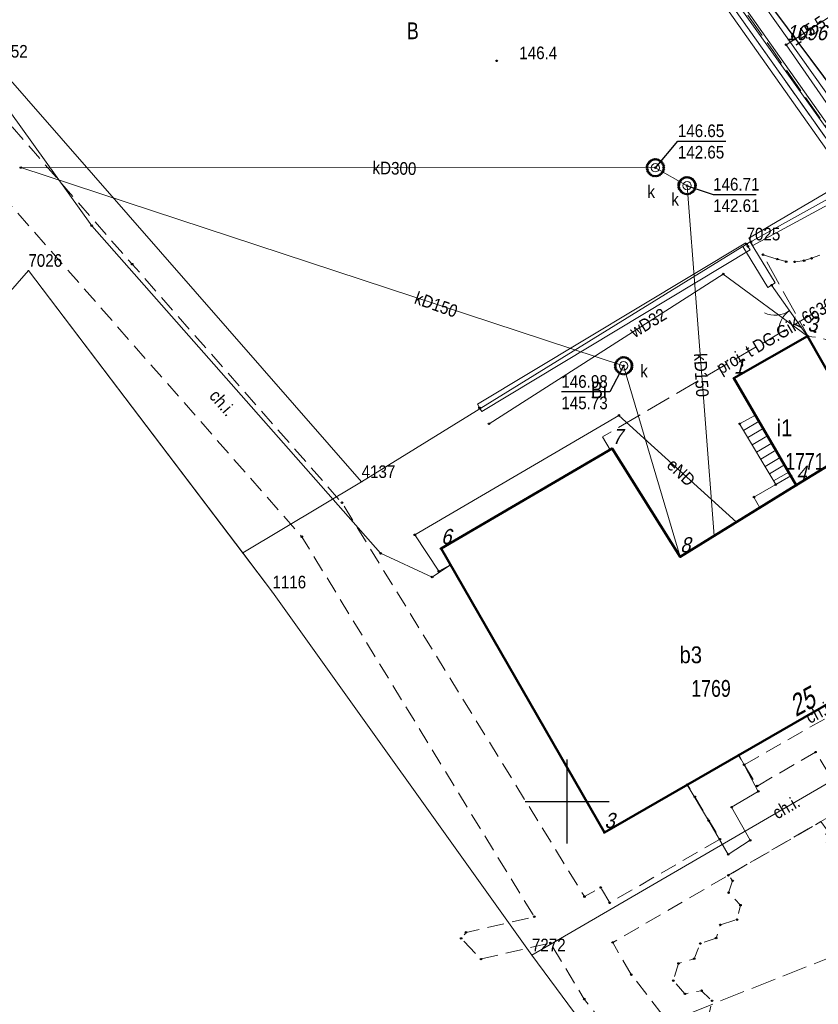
# Model space of a CAD drawing. Header units: metres. Extents: x 5551907 to 5556416, y 5709283 to 5712755.
# Tile 19 of 100: x 5554367 to 5554415, y 5710538 to 5710597. Entities that reach past the tile are written whole.
import ezdxf
from ezdxf.enums import TextEntityAlignment as Align

# ---------------------------------------------------------------- set-up
doc = ezdxf.new("R2010")
doc.units = ezdxf.units.M
for name, pattern in [('1.0_0.5', [1.5, 1, -0.5]), ('1.5_0.5', [2, 1.5, -0.5]), ('219-500', [0]), ('otob_500', [0])]:
    doc.linetypes.add(name, pattern=pattern)
doc.layers.get('0').update_dxf_attribs({"color": 2, "lineweight": 5})
doc.styles.get("Standard").update_dxf_attribs({"font": 'Working1250', "width": 0.75})
doc.linetypes.add('otdn_500', pattern='A,5,0,[21,ksztalty.shx,S=0.5,R=0,X=0,Y=0]', length=5)

# ---------------------------------------------------------------- blocks, each defined once
blk = doc.blocks.new('PUNKTBUD')
at = {"color": 0}
blk.add_circle((0, 0), 0.045, dxfattribs=at)
blk = doc.blocks.new('203')
at = {"linetype": 'Continuous', "lineweight": 0}
h = blk.add_hatch(color=0, dxfattribs=at)
edge = h.paths.add_edge_path()
edge.add_arc((0, 0), 0.045, 0, 360)
blk = doc.blocks.new('US22')
at = {"color": 0, "linetype": 'Continuous', "lineweight": 13}
blk.add_circle((0, 0), 0.25, dxfattribs=at)
blk = doc.blocks.new('PW01')
at = {"linetype": 'Continuous', "lineweight": 13}
h = blk.add_hatch(color=0, dxfattribs=at)
edge = h.paths.add_edge_path()
edge.add_arc((0, 0), 0.045, 0, 360)
blk = doc.blocks.new('OK02')
at = {"color": 0, "linetype": 'Continuous', "lineweight": 0}
for centre, start, end in [((-1.5, 0), 0, 60), ((1.5, 0), 120, 180)]:
    blk.add_arc(centre, 1.5, start, end, dxfattribs=at)
blk = doc.blocks.new('PIKIETAW1891')
at = {"color": 0}
blk.add_circle((0, 0), 0.045, dxfattribs=at)
blk = doc.blocks.new('RAMKA500K')
at = {"color": 0}
for p, q in [((0, 47.5), (0, 52.5)), ((400, 47.5), (400, 52.5)), ((0, 50), (2.5, 50)), ((397.5, 50), (400, 50))]:
    blk.add_line(p, q, dxfattribs=at)

msp = doc.modelspace()

# ---------------------------------------------------------------- linework, layer by layer
at = {"layer": '218-kontur użytku gruntowego', "color": 3, "linetype": 'CONTINUOUS', "lineweight": 18, "flags": 128}
for points in [[(5554417.28, 5710586.85), (5554385.57, 5710631.55)], [(5554385.57, 5710631.55), (5554417.28, 5710586.85)], [(5554365.87, 5710594.06), (5554387.76, 5710569.04)], [(5554387.76, 5710569.04), (5554365.87, 5710594.06)], [(5554410.68, 5710583.18), (5554417.28, 5710586.85)], [(5554417.28, 5710586.85), (5554410.68, 5710583.18)], [(5554387.76, 5710569.04), (5554410.68, 5710583.18)], [(5554410.68, 5710583.18), (5554387.76, 5710569.04)], [(5554339.09, 5710548.56), (5554367.92, 5710581.61)], [(5554367.92, 5710581.61), (5554380.69, 5710564.8)], [(5554387.76, 5710569.04), (5554380.69, 5710564.8)], [(5554380.69, 5710564.8), (5554387.76, 5710569.04)], [(5554380.69, 5710564.8), (5554382.45, 5710562.47)], [(5554382.45, 5710562.47), (5554397.9, 5710540.87)], [(5554397.9, 5710540.87), (5554434.63, 5710562.21)], [(5554434.63, 5710562.21), (5554397.9, 5710540.87)], [(5554397.9, 5710540.87), (5554413.41, 5710519.89)]]:
    msp.add_lwpolyline(points, dxfattribs=at)
at = {"layer": '219-działka ewidencyjna', "color": 7, "linetype": '219-500', "lineweight": 18, "flags": 128}
for points in [[(5554385.57, 5710631.55), (5554417.28, 5710586.85)], [(5554365.87, 5710594.06), (5554387.76, 5710569.04)], [(5554417.28, 5710586.85), (5554410.68, 5710583.18)], [(5554410.68, 5710583.18), (5554387.76, 5710569.04)], [(5554367.92, 5710581.61), (5554339.09, 5710548.56)], [(5554367.92, 5710581.61), (5554382.45, 5710562.47)], [(5554382.45, 5710562.47), (5554397.9, 5710540.87)], [(5554434.63, 5710562.21), (5554397.9, 5710540.87)], [(5554397.9, 5710540.87), (5554413.41, 5710519.89)]]:
    msp.add_lwpolyline(points, dxfattribs=at)
at = {"layer": '312-budynek ewidencyjny', "color": 7, "linetype": 'CONTINUOUS', "lineweight": 50, "flags": 128}
for points in [[(5554409.93, 5710575.2), (5554414.3, 5710577.71)], [(5554414.3, 5710577.71), (5554417.89, 5710571.44)], [(5554413.64, 5710568.83), (5554409.93, 5710575.2)], [(5554392.49, 5710565.06), (5554402.68, 5710571.01)], [(5554402.68, 5710571.01), (5554406.73, 5710564.57)], [(5554417.89, 5710571.44), (5554413.64, 5710568.83)], [(5554413.64, 5710568.83), (5554417.89, 5710571.44)], [(5554406.73, 5710564.57), (5554413.64, 5710568.83)], [(5554402.22, 5710548.16), (5554392.49, 5710565.06)], [(5554424.04, 5710560.72), (5554402.22, 5710548.16)]]:
    msp.add_lwpolyline(points, dxfattribs=at)
at = {"layer": '352-schody', "color": 7, "linetype": 'CONTINUOUS', "lineweight": 18, "flags": 128}
msp.add_lwpolyline([(5554413.32, 5710569.39), (5554412.42, 5710568.87), (5554410.27, 5710572.49), (5554411.21, 5710573.01)], close=True, dxfattribs=at)
msp.add_lwpolyline([(5554413.32, 5710569.39), (5554412.42, 5710568.87), (5554410.27, 5710572.49), (5554411.21, 5710573.01)], close=True, dxfattribs=at)
for points in [[(5554411.425, 5710572.641), (5554410.505, 5710572.094)], [(5554411.677, 5710572.209), (5554410.76, 5710571.664)], [(5554411.929, 5710571.777), (5554411.016, 5710571.234)], [(5554412.181, 5710571.345), (5554411.271, 5710570.805)], [(5554412.432, 5710570.913), (5554411.526, 5710570.375)], [(5554412.684, 5710570.481), (5554411.782, 5710569.945)], [(5554412.936, 5710570.049), (5554412.037, 5710569.515)], [(5554413.188, 5710569.617), (5554412.292, 5710569.085)]]:
    msp.add_lwpolyline(points, dxfattribs=at)
at = {"layer": 'brama', "color": 7, "linetype": 'otob_500', "lineweight": 18, "flags": 128}
msp.add_lwpolyline([(5554414.3, 5710577.71), (5554412.17, 5710580.74)], dxfattribs=at)
at = {"layer": 'chodnik', "color": 7, "linetype": '1.0_0.5', "lineweight": 18, "flags": 128}
for points in [[(5554323.63, 5710713.31), (5554326.52, 5710709.16), (5554339.47, 5710691.89), (5554356.75, 5710669.05), (5554369.9, 5710652.17), (5554375.24, 5710645.27), (5554382.14, 5710636.36), (5554385.57, 5710631.55), (5554417.28, 5710586.85), (5554420.33, 5710583.2), (5554421.57, 5710584.7), (5554394.12, 5710621.57), (5554370.14, 5710654.01), (5554350.19, 5710680.11), (5554349.5, 5710681.17), (5554338.47, 5710695.86), (5554328.36, 5710709.29), (5554324.94, 5710714.22)], [(5554409.6, 5710545.62), (5554415.1, 5710548.81), (5554424.57, 5710554.26), (5554423.48, 5710556.08), (5554421.45, 5710554.89), (5554419.97, 5710557.46), (5554419.57, 5710558.15), (5554416.73, 5710556.51), (5554417.08, 5710555.92), (5554418.62, 5710553.3), (5554415.59, 5710551.64), (5554414.79, 5710552.95), (5554411.31, 5710550.93), (5554410.54, 5710552.2), (5554410.21, 5710552.76), (5554407.17, 5710551.01), (5554407.6, 5710550.29), (5554409.1, 5710547.77), (5554402.53, 5710543.98), (5554402, 5710544.89), (5554401.03, 5710544.35), (5554386.59, 5710567.79), (5554374.1, 5710581.99), (5554358.19, 5710600.16), (5554356.05, 5710597.82), (5554384.2, 5710565.77), (5554398.04, 5710543.15), (5554393.98, 5710542.22), (5554393.69, 5710541.86), (5554394.87, 5710540.63), (5554399, 5710541.59), (5554401.02, 5710538.25), (5554402.9, 5710535.82), (5554401.94, 5710535.09), (5554403.5, 5710533.11), (5554404.4, 5710533.82), (5554408.42, 5710528.67), (5554407.51, 5710528), (5554409.02, 5710525.97), (5554409.97, 5710526.73), (5554411.75, 5710524.49), (5554416.03, 5710519.11), (5554418.7, 5710520.56), (5554418.31, 5710521.08), (5554416.25, 5710523.69), (5554414.24, 5710526.31), (5554408.62, 5710533.5), (5554406.48, 5710536.28), (5554403.82, 5710539.7), (5554402.71, 5710541.62)], [(5554410.54, 5710552.2), (5554417.08, 5710555.92), (5554416.73, 5710556.51), (5554410.21, 5710552.76)], [(5554416.25, 5710523.69), (5554418.31, 5710521.08), (5554418.67, 5710522.47), (5554419.62, 5710522.66), (5554419.96, 5710523.65), (5554420.91, 5710523.88), (5554421.2, 5710524.77), (5554422.2, 5710524.98), (5554422.57, 5710526.02), (5554423, 5710526.28), (5554422.56, 5710527.53), (5554422.21, 5710528.72), (5554422.02, 5710529.61), (5554421.77, 5710529.57), (5554421.44, 5710528.53), (5554420.47, 5710528.35), (5554419.81, 5710529.04), (5554418.81, 5710528.84), (5554418.15, 5710529.53), (5554418.42, 5710530.5), (5554419.35, 5710530.72), (5554419.67, 5710531.68), (5554418.95, 5710532.49), (5554419.29, 5710533.47), (5554420.27, 5710533.65), (5554420.91, 5710532.95), (5554421.91, 5710533.16), (5554422.21, 5710534.11), (5554421.54, 5710534.91), (5554421.77, 5710535.86), (5554422.76, 5710536.09), (5554423.1, 5710537.09), (5554424.01, 5710537.29), (5554424.79, 5710536.43), (5554425.05, 5710536.67), (5554426.14, 5710537.52), (5554426.31, 5710537.61), (5554425.25, 5710538.62), (5554425.53, 5710539.51), (5554426.47, 5710539.7), (5554426.78, 5710540.65), (5554426.1, 5710541.44), (5554425.08, 5710541.22), (5554424.42, 5710541.96), (5554424.73, 5710542.88), (5554424.04, 5710543.64), (5554423.01, 5710543.39), (5554422.67, 5710542.45), (5554421.72, 5710542.21), (5554421.06, 5710542.9), (5554421.3, 5710543.86), (5554420.73, 5710544.48), (5554421.07, 5710545.43), (5554420.37, 5710546.19), (5554419.36, 5710545.95), (5554419.01, 5710544.97), (5554418.05, 5710544.73), (5554417.41, 5710545.45), (5554417.69, 5710546.4), (5554416.95, 5710547.19), (5554415.94, 5710546.93), (5554415.31, 5710547.69), (5554415.49, 5710548.3), (5554415.1, 5710548.81), (5554409.6, 5710545.62), (5554409.85, 5710545.29), (5554409.61, 5710544.58), (5554410.32, 5710543.84), (5554410.11, 5710542.98), (5554409.12, 5710542.67), (5554408.87, 5710541.88), (5554407.93, 5710541.56), (5554407.56, 5710540.65), (5554406.63, 5710540.37), (5554406.32, 5710539.35), (5554407.01, 5710538.56), (5554408, 5710538.75), (5554408.63, 5710538.15), (5554408.4, 5710537.11), (5554406.64, 5710536.67), (5554406.48, 5710536.28), (5554408.62, 5710533.5), (5554409.27, 5710533.64), (5554409.59, 5710534.56), (5554410.45, 5710534.8), (5554411.15, 5710534.11), (5554412.14, 5710534.31), (5554412.82, 5710533.65), (5554412.59, 5710532.68), (5554413.31, 5710531.94), (5554414.26, 5710532.12), (5554414.9, 5710531.46), (5554414.67, 5710530.56), (5554413.74, 5710530.3), (5554413.39, 5710529.31), (5554414.05, 5710528.59), (5554413.81, 5710527.68), (5554414.53, 5710526.85), (5554415.56, 5710527.04), (5554416.17, 5710526.44), (5554415.88, 5710525.47), (5554416.58, 5710524.67)]]:
    msp.add_lwpolyline(points, close=True, dxfattribs=at)
at = {"layer": 'inny obiekt trwale związany z budynkiem (powierzchnia)', "color": 7, "linetype": 'CONTINUOUS', "lineweight": 18, "flags": 128}
for points in [[(5554411.12, 5710568.13), (5554412.42, 5710568.87), (5554413.32, 5710569.39), (5554413.64, 5710568.83), (5554411.47, 5710567.49)], [(5554407.15, 5710551.01), (5554408.42, 5710548.87), (5554409.59, 5710546.86), (5554410.9, 5710547.7), (5554409.79, 5710549.67), (5554411.38, 5710550.61), (5554410.23, 5710552.78)]]:
    msp.add_lwpolyline(points, close=True, dxfattribs=at)
at = {"layer": 'jezdnia', "color": 7, "linetype": '1.5_0.5', "lineweight": 18, "flags": 128}
for points in [[(5554421.57, 5710584.7), (5554429.47, 5710584.39), (5554420.55, 5710596.74), (5554419.6, 5710598.38), (5554414.27, 5710606.27), (5554412.85, 5710607.28), (5554397.95, 5710627.83), (5554396.98, 5710629.38), (5554375.33, 5710656.67), (5554354.72, 5710685.09), (5554349.5, 5710681.17), (5554350.19, 5710680.11), (5554370.14, 5710654.01), (5554394.12, 5710621.57)], [(5554420.99, 5710581.56), (5554418.77, 5710584.58), (5554415.21, 5710582.59), (5554414.55, 5710582.34), (5554414.11, 5710582.2), (5554413.55, 5710582.13), (5554413.04, 5710582.14), (5554412.51, 5710582.29), (5554411.66, 5710582.55), (5554414.34, 5710577.69), (5554415.17, 5710577.59), (5554415.54, 5710577.46), (5554425, 5710560.96), (5554425.26, 5710560.48), (5554425.39, 5710560.01), (5554425.41, 5710559.65), (5554425.39, 5710559.18), (5554425.27, 5710558.65), (5554425.14, 5710558.2), (5554424.9, 5710557.6), (5554424.61, 5710557.13), (5554424.15, 5710556.65), (5554423.48, 5710556.08), (5554424.57, 5710554.26), (5554430.08, 5710557.92), (5554434.27, 5710560.71), (5554435.47, 5710561.55), (5554434.23, 5710563.44), (5554429.65, 5710560.27), (5554431.06, 5710566.8), (5554425.95, 5710574.48), (5554423.58, 5710577.82), (5554422.28, 5710573.08), (5554419.3, 5710578.33), (5554419.24, 5710578.65), (5554419.27, 5710578.99), (5554419.4, 5710579.6), (5554419.7, 5710580.14), (5554420.07, 5710580.7), (5554420.73, 5710581.38)]]:
    msp.add_lwpolyline(points, close=True, dxfattribs=at)
at = {"layer": 'krawężnik', "color": 7, "linetype": 'CONTINUOUS', "lineweight": 25, "flags": 128}
msp.add_lwpolyline([(5554421.57, 5710584.7), (5554394.12, 5710621.57), (5554370.14, 5710654.01), (5554350.19, 5710680.11), (5554349.5, 5710681.17), (5554338.47, 5710695.86), (5554328.36, 5710709.29), (5554324.94, 5710714.22)], dxfattribs=at)
at = {"layer": 'przewód elektroenergetyczny podziemny', "color": 1, "linetype": 'CONTINUOUS', "lineweight": 18, "flags": 128}
for points in [[(5554393.05, 5710564.09), (5554391.96, 5710563.37), (5554388.89, 5710564.78), (5554371.69, 5710584.28), (5554364.73, 5710593.96), (5554364.87, 5710603.25), (5554374.89, 5710620.4), (5554380.87, 5710627.93)], [(5554393.05, 5710564.09), (5554392.36, 5710563.71), (5554390.93, 5710565.88), (5554403.08, 5710572.99), (5554410.09, 5710566.64)]]:
    msp.add_lwpolyline(points, dxfattribs=at)
at = {"layer": 'przewód elektroenergetyczny podziemny - ob. projektowany', "color": 1, "linetype": '1.5_0.5', "lineweight": 18, "flags": 128}
msp.add_lwpolyline([(5554423.33, 5710543.07), (5554422.87, 5710543.61), (5554407.43, 5710537.46), (5554406.5, 5710536.2), (5554402.12, 5710535.99)], dxfattribs=at)
at = {"layer": 'przewód kanalizacyjny', "color": 34, "linetype": 'CONTINUOUS', "lineweight": 18, "flags": 128}
for points in [[(5554367.47, 5710587.74), (5554403.36, 5710575.94), (5554406.73, 5710564.57)], [(5554405.25, 5710587.73), (5554367.47, 5710587.74)], [(5554405.25, 5710587.73), (5554407.14, 5710586.66), (5554408.76, 5710565.82)]]:
    msp.add_lwpolyline(points, dxfattribs=at)
at = {"layer": 'przewód telekomunikacyjny podziemny', "color": 30, "linetype": 'CONTINUOUS', "lineweight": 18, "flags": 128}
for points in [[(5554446.39, 5710546), (5554438, 5710558.61), (5554420.23, 5710583.63), (5554400.56, 5710611.46), (5554390.86, 5710625.65), (5554379.37, 5710640.87), (5554363.85, 5710660.95), (5554356.41, 5710670.49), (5554340.96, 5710690.97), (5554324.08, 5710713.52), (5554322.07, 5710717.37), (5554318.83, 5710725.14), (5554317.4, 5710729.49), (5554313.96, 5710747.36), (5554310.1, 5710767.3), (5554307.07, 5710783.72), (5554304.42, 5710793.03), (5554300.46, 5710804.82), (5554292.87, 5710822.58)], [(5554463.96, 5710526.5), (5554462.85, 5710526.03), (5554461.35, 5710526.43), (5554450.63, 5710541.17), (5554432.61, 5710568.64), (5554418.97, 5710587.2), (5554405.21, 5710606.55), (5554390.24, 5710627.44), (5554367.89, 5710656.4), (5554350.5, 5710678.99), (5554328.33, 5710708.59), (5554322.14, 5710717.73), (5554320.14, 5710722.26), (5554317.97, 5710729.06), (5554315.34, 5710738.47), (5554308.85, 5710776.34), (5554305.91, 5710789.01), (5554301.93, 5710801.22), (5554298.1, 5710811.71)], [(5554451.62, 5710615.26), (5554451.25, 5710615.01), (5554445.5, 5710612.03), (5554439.88, 5710609.43), (5554431.8, 5710606.18), (5554420.5, 5710599.89), (5554413.04, 5710595.05), (5554418.43, 5710587.27), (5554421.85, 5710580.69), (5554423.62, 5710578.89), (5554425.07, 5710576.9), (5554428.95, 5710571.78), (5554432.09, 5710567.46), (5554439.67, 5710557.33), (5554446.17, 5710546.45), (5554449.55, 5710541.81), (5554450.74, 5710539.67), (5554440.28, 5710534.28), (5554434.87, 5710531.22), (5554426.77, 5710526.7), (5554421.99, 5710524.3), (5554412.76, 5710518.69), (5554409.67, 5710523.11), (5554408.89, 5710523.91)]]:
    msp.add_lwpolyline(points, dxfattribs=at)
at = {"layer": 'przewód telekomunikacyjny podziemny - ob. projektowany', "color": 30, "linetype": '1.5_0.5', "lineweight": 18, "flags": 128}
for points in [[(5554463.96, 5710526.5), (5554463.32, 5710526.04), (5554458.17, 5710524.26), (5554457.12, 5710523.86), (5554448.01, 5710540.49), (5554448.84, 5710543.27), (5554441.72, 5710554.37), (5554440.62, 5710555.15), (5554435.68, 5710562.26), (5554434.34, 5710564.11), (5554434.27, 5710565.07), (5554430.76, 5710569.72), (5554423.75, 5710578.99), (5554423.15, 5710579.08), (5554422.39, 5710580.23), (5554421.55, 5710581.5), (5554419.86, 5710584.76), (5554419.35, 5710585.14), (5554418.6, 5710585.59), (5554412.3, 5710594.62), (5554404.98, 5710604.98), (5554400.32, 5710611.51), (5554397.29, 5710615.98), (5554393.83, 5710620.82), (5554393.17, 5710620.36)], [(5554402.56, 5710570.94), (5554402.1, 5710571.71), (5554420.13, 5710582.26), (5554421.53, 5710580.28)]]:
    msp.add_lwpolyline(points, dxfattribs=at)
at = {"layer": 'przewód wodociągowy', "color": 5, "linetype": 'CONTINUOUS', "lineweight": 18, "flags": 128}
msp.add_lwpolyline([(5554395.35, 5710572.49), (5554409.29, 5710581.4), (5554414.3, 5710577.71)], dxfattribs=at)
at = {"layer": 'rzedna-Atr2', "color": 7, "flags": 128}
for points in [[(5554405.25, 5710587.73), (5554406.59, 5710589.32), (5554409.444, 5710589.32)], [(5554407.14, 5710586.66), (5554408.69, 5710586.14), (5554411.251, 5710586.14)], [(5554403.36, 5710575.94), (5554402.54, 5710574.4), (5554399.654, 5710574.4)]]:
    msp.add_lwpolyline(points, dxfattribs=at)
at = {"layer": 'studnia kanalizacyjna', "color": 34, "linetype": 'CONTINUOUS', "lineweight": 18, "flags": 128}
for points in [[(5554405.75, 5710587.74), (5554405.75, 5710587.64), (5554405.72, 5710587.54), (5554405.66, 5710587.45), (5554405.59, 5710587.37), (5554405.51, 5710587.3), (5554405.41, 5710587.25), (5554405.32, 5710587.23), (5554405.22, 5710587.23), (5554405.11, 5710587.24), (5554405.01, 5710587.29), (5554404.93, 5710587.35), (5554404.86, 5710587.43), (5554404.8, 5710587.52), (5554404.77, 5710587.62), (5554404.75, 5710587.72), (5554404.76, 5710587.82), (5554404.79, 5710587.92), (5554404.85, 5710588.01), (5554404.92, 5710588.09), (5554404.99, 5710588.15), (5554405.09, 5710588.2), (5554405.19, 5710588.23), (5554405.29, 5710588.23), (5554405.39, 5710588.21), (5554405.49, 5710588.16), (5554405.58, 5710588.11), (5554405.65, 5710588.03), (5554405.71, 5710587.94), (5554405.74, 5710587.84)], [(5554407.64, 5710586.67), (5554407.63, 5710586.57), (5554407.6, 5710586.47), (5554407.55, 5710586.38), (5554407.48, 5710586.3), (5554407.4, 5710586.24), (5554407.3, 5710586.18), (5554407.2, 5710586.16), (5554407.1, 5710586.16), (5554407, 5710586.18), (5554406.9, 5710586.22), (5554406.82, 5710586.28), (5554406.75, 5710586.36), (5554406.68, 5710586.45), (5554406.65, 5710586.55), (5554406.64, 5710586.65), (5554406.65, 5710586.75), (5554406.67, 5710586.85), (5554406.73, 5710586.94), (5554406.8, 5710587.02), (5554406.88, 5710587.08), (5554406.98, 5710587.14), (5554407.08, 5710587.16), (5554407.18, 5710587.16), (5554407.28, 5710587.14), (5554407.38, 5710587.1), (5554407.46, 5710587.04), (5554407.53, 5710586.96), (5554407.59, 5710586.87), (5554407.63, 5710586.77)], [(5554403.2, 5710576.42), (5554403.3, 5710576.44), (5554403.4, 5710576.44), (5554403.5, 5710576.42), (5554403.6, 5710576.38), (5554403.68, 5710576.32), (5554403.76, 5710576.24), (5554403.82, 5710576.15), (5554403.85, 5710576.05), (5554403.86, 5710575.95), (5554403.85, 5710575.85), (5554403.83, 5710575.75), (5554403.77, 5710575.66), (5554403.7, 5710575.58), (5554403.62, 5710575.52), (5554403.52, 5710575.46), (5554403.42, 5710575.44), (5554403.32, 5710575.44), (5554403.22, 5710575.46), (5554403.12, 5710575.5), (5554403.04, 5710575.56), (5554402.97, 5710575.64), (5554402.91, 5710575.73), (5554402.87, 5710575.83), (5554402.86, 5710575.93), (5554402.87, 5710576.03), (5554402.9, 5710576.13), (5554402.96, 5710576.22), (5554403.02, 5710576.3), (5554403.1, 5710576.36)]]:
    msp.add_lwpolyline(points, close=True, dxfattribs=at)
at = {"layer": 'ściana oporowa (linia)', "color": 0, "linetype": 'otdn_500', "lineweight": 18}
for p, q in [((5554386.226, 5710630.195), (5554416.707, 5710587.011)), ((5554416.707, 5710587.011), (5554410.817, 5710583.538)), ((5554410.631, 5710583.264), (5554394.651, 5710573.654)), ((5554410.467, 5710583.05), (5554410.68, 5710583.18)), ((5554410.631, 5710583.264), (5554410.76, 5710583.05)), ((5554410.817, 5710583.538), (5554410.94, 5710583.32)), ((5554410.467, 5710583.05), (5554411.957, 5710580.61)), ((5554411.957, 5710580.61), (5554412.17, 5710580.74)), ((5554394.651, 5710573.654), (5554394.78, 5710573.44))]:
    msp.add_line(p, q, dxfattribs=at)
at = {"layer": 'ściana oporowa (linia)', "color": 0, "lineweight": 18}
for p, q in [((5554386.634, 5710630.485), (5554417.793, 5710586.769)), ((5554417.793, 5710586.769), (5554411.063, 5710583.103)), ((5554410.893, 5710583.31), (5554410.68, 5710583.18)), ((5554410.893, 5710583.31), (5554412.383, 5710580.87)), ((5554411.063, 5710583.103), (5554410.94, 5710583.32)), ((5554410.889, 5710582.836), (5554394.909, 5710573.226)), ((5554410.889, 5710582.836), (5554410.76, 5710583.05)), ((5554412.383, 5710580.87), (5554412.17, 5710580.74)), ((5554394.909, 5710573.226), (5554394.78, 5710573.44))]:
    msp.add_line(p, q, dxfattribs=at)

# ---------------------------------------------------------------- block references
at = {"layer": '203-punkt graniczny', "color": 7, "linetype": 'CONTINUOUS', "lineweight": 18}
for p in [(5554410.68, 5710583.18), (5554367.92, 5710581.61), (5554387.76, 5710569.04), (5554382.45, 5710562.47), (5554397.9, 5710540.87)]:
    msp.add_blockref('203', p, dxfattribs=at)
at = {"layer": 'brama', "color": 7, "linetype": 'CONTINUOUS', "lineweight": 18, "rotation": 125.106}
msp.add_blockref('OK02', (5554413.235, 5710579.225), dxfattribs=at)
at = {"layer": 'pikieta naturalna', "color": 7, "linetype": 'CONTINUOUS', "lineweight": 13}
for p in [(5554395.8, 5710594.09), (5554414.75, 5710577.96)]:
    msp.add_blockref('PW01', p, dxfattribs=at)
at = {"layer": 'Punkt budynku', "color": 5, "linetype": 'CONTINUOUS', "lineweight": 18}
for p in [(5554414.3, 5710577.71), (5554409.93, 5710575.2), (5554411.21, 5710573.01), (5554410.27, 5710572.49), (5554402.68, 5710571.01), (5554413.32, 5710569.39), (5554412.42, 5710568.87), (5554413.64, 5710568.83), (5554411.12, 5710568.13), (5554411.47, 5710567.49), (5554392.49, 5710565.06), (5554406.73, 5710564.57), (5554410.23, 5710552.78), (5554407.15, 5710551.01), (5554411.38, 5710550.61), (5554409.79, 5710549.67), (5554408.42, 5710548.87), (5554402.22, 5710548.16), (5554410.9, 5710547.7), (5554409.59, 5710546.86)]:
    msp.add_blockref('PUNKTBUD', p, dxfattribs=at)
at = {"layer": 'Punkt roboczy BDOT GESUT K1', "color": 6, "linetype": 'CONTINUOUS', "lineweight": 18}
for p in [(5554413.04, 5710595.05), (5554413.04, 5710595.05), (5554395.8, 5710594.09), (5554404.76, 5710587.82), (5554404.79, 5710587.92), (5554404.85, 5710588.01), (5554404.92, 5710588.09), (5554404.99, 5710588.15), (5554405.09, 5710588.2), (5554405.19, 5710588.23), (5554405.29, 5710588.23), (5554405.39, 5710588.21), (5554405.49, 5710588.16), (5554405.58, 5710588.11), (5554405.65, 5710588.03), (5554405.71, 5710587.94), (5554405.74, 5710587.84), (5554367.47, 5710587.74), (5554367.47, 5710587.74), (5554404.75, 5710587.72), (5554404.77, 5710587.62), (5554404.8, 5710587.52), (5554404.86, 5710587.43), (5554404.93, 5710587.35), (5554405.01, 5710587.29), (5554405.11, 5710587.24), (5554405.22, 5710587.23), (5554405.25, 5710587.73), (5554405.25, 5710587.73), (5554405.25, 5710587.73), (5554405.32, 5710587.23), (5554405.41, 5710587.25), (5554405.51, 5710587.3), (5554405.59, 5710587.37), (5554405.66, 5710587.45), (5554405.72, 5710587.54), (5554405.75, 5710587.74), (5554405.75, 5710587.64), (5554406.64, 5710586.65), (5554406.65, 5710586.75), (5554406.67, 5710586.85), (5554406.73, 5710586.94), (5554406.8, 5710587.02), (5554406.88, 5710587.08), (5554406.98, 5710587.14), (5554407.08, 5710587.16), (5554407.14, 5710586.66), (5554407.14, 5710586.66), (5554407.18, 5710587.16), (5554407.28, 5710587.14), (5554407.38, 5710587.1), (5554407.46, 5710587.04), (5554407.53, 5710586.96), (5554407.59, 5710586.87), (5554407.63, 5710586.77), (5554407.64, 5710586.67), (5554406.65, 5710586.55), (5554406.68, 5710586.45), (5554406.75, 5710586.36), (5554406.82, 5710586.28), (5554406.9, 5710586.22), (5554407, 5710586.18), (5554407.1, 5710586.16), (5554407.2, 5710586.16), (5554407.3, 5710586.18), (5554407.4, 5710586.24), (5554407.48, 5710586.3), (5554407.55, 5710586.38), (5554407.6, 5710586.47), (5554407.63, 5710586.57), (5554371.69, 5710584.28), (5554410.68, 5710583.18), (5554410.94, 5710583.32), (5554410.76, 5710583.05), (5554411.66, 5710582.55), (5554374.1, 5710581.99), (5554412.51, 5710582.29), (5554413.04, 5710582.14), (5554413.55, 5710582.13), (5554414.11, 5710582.2), (5554414.55, 5710582.34), (5554409.29, 5710581.4), (5554412.17, 5710580.74), (5554412.17, 5710580.74), (5554414.75, 5710577.96), (5554414.3, 5710577.71), (5554414.3, 5710577.71), (5554414.34, 5710577.69), (5554402.9, 5710576.13), (5554402.96, 5710576.22), (5554403.02, 5710576.3), (5554403.1, 5710576.36), (5554403.2, 5710576.42), (5554403.3, 5710576.44), (5554403.4, 5710576.44), (5554403.5, 5710576.42), (5554403.6, 5710576.38), (5554403.68, 5710576.32), (5554403.76, 5710576.24), (5554403.82, 5710576.15), (5554402.86, 5710575.93), (5554402.87, 5710576.03), (5554402.87, 5710575.83), (5554402.91, 5710575.73), (5554402.97, 5710575.64), (5554403.04, 5710575.56), (5554403.12, 5710575.5), (5554403.36, 5710575.94), (5554403.36, 5710575.94), (5554403.62, 5710575.52), (5554403.7, 5710575.58), (5554403.77, 5710575.66), (5554403.83, 5710575.75), (5554403.85, 5710576.05), (5554403.85, 5710575.85), (5554403.86, 5710575.95), (5554403.22, 5710575.46), (5554403.32, 5710575.44), (5554403.42, 5710575.44), (5554403.52, 5710575.46), (5554394.78, 5710573.44), (5554403.08, 5710572.99), (5554395.35, 5710572.49), (5554386.59, 5710567.79), (5554410.09, 5710566.64), (5554384.2, 5710565.77), (5554390.93, 5710565.88), (5554408.76, 5710565.82), (5554388.89, 5710564.78), (5554406.73, 5710564.57), (5554393.05, 5710564.09), (5554393.05, 5710564.09), (5554391.96, 5710563.37), (5554392.36, 5710563.71), (5554410.21, 5710552.76), (5554410.21, 5710552.76), (5554414.79, 5710552.95), (5554410.54, 5710552.2), (5554410.54, 5710552.2), (5554407.17, 5710551.01), (5554411.31, 5710550.93), (5554407.6, 5710550.29), (5554409.1, 5710547.77), (5554409.6, 5710545.62), (5554409.6, 5710545.62), (5554409.85, 5710545.29), (5554402, 5710544.89), (5554409.61, 5710544.58), (5554401.03, 5710544.35), (5554402.53, 5710543.98), (5554410.32, 5710543.84), (5554398.04, 5710543.15), (5554410.11, 5710542.98), (5554393.98, 5710542.22), (5554409.12, 5710542.67), (5554393.69, 5710541.86), (5554399, 5710541.59), (5554402.71, 5710541.62), (5554407.93, 5710541.56), (5554408.87, 5710541.88), (5554394.87, 5710540.63), (5554406.63, 5710540.37), (5554407.56, 5710540.65), (5554403.82, 5710539.7), (5554406.32, 5710539.35), (5554408, 5710538.75), (5554401.02, 5710538.25), (5554407.01, 5710538.56), (5554408.63, 5710538.15)]:
    msp.add_blockref('PIKIETAW1891', p, dxfattribs=at)
at = {"layer": 'rzedna', "color": 30, "linetype": 'CONTINUOUS', "lineweight": 18}
msp.add_blockref('PW01', (5554413.04, 5710595.05), dxfattribs=at)
at = {"layer": 'rzedna', "color": 34, "linetype": 'CONTINUOUS', "lineweight": 18}
for p in [(5554405.25, 5710587.73), (5554407.14, 5710586.66), (5554403.36, 5710575.94)]:
    msp.add_blockref('PW01', p, dxfattribs=at)
at = {"layer": 'Wstawianie ramki sekcyjnej z opisem', "color": 7, "linetype": 'CONTINUOUS', "lineweight": 13}
for p in [(5554000, 5710500), (5554000, 5710500), (5554000, 5710500), (5554000, 5710500), (5554400, 5710500), (5554400, 5710500), (5554400, 5710500), (5554400, 5710500)]:
    msp.add_blockref('RAMKA500K', p, dxfattribs=at)
at = {"layer": 'właz do komory lub kanału - okrągły', "color": 7, "linetype": 'CONTINUOUS', "lineweight": 18}
for p in [(5554405.25, 5710587.73), (5554407.14, 5710586.66), (5554403.36, 5710575.94)]:
    msp.add_blockref('US22', p, dxfattribs=at)

# ---------------------------------------------------------------- texts
at = {"layer": '203-punkt graniczny-Atr103', "color": 7, "width": 0.9}
for s, p in [('1752', (5554365.87, 5710594.06)), ('1752', (5554365.87, 5710594.06)), ('7025', (5554410.68, 5710583.18)), ('7025', (5554410.68, 5710583.18)), ('7026', (5554367.92, 5710581.61)), ('7026', (5554367.92, 5710581.61)), ('4137', (5554387.76, 5710569.04)), ('4137', (5554387.76, 5710569.04)), ('1116', (5554382.45, 5710562.47)), ('1116', (5554382.45, 5710562.47)), ('7272', (5554397.9, 5710540.87)), ('7272', (5554397.9, 5710540.87))]:
    msp.add_text(s, height=0.75, dxfattribs=at).set_placement(p, align=Align.BOTTOM_LEFT)
at = {"layer": '210-oznaczenie konturu użytku gruntowego', "color": 3, "linetype": 'CONTINUOUS', "lineweight": 18, "width": 0.79}
for s, p in [('B', (5554390.46, 5710595.38)), ('Bi', (5554401.42, 5710574))]:
    msp.add_text(s, height=1, dxfattribs=at).set_placement(p)
at = {"layer": '238-Punkt adresowy budynku', "color": 7, "linetype": 'CONTINUOUS', "lineweight": 25, "oblique": 15, "width": 0.79}
msp.add_text('25', height=1.25, rotation=28.596, dxfattribs=at).set_placement((5554414.26, 5710555.38), align=Align.CENTER)
at = {"layer": '312-oznaczenie budynku ewidencyjnego', "color": 7, "linetype": 'CONTINUOUS', "lineweight": 18, "width": 0.79}
for s, p in [('1771', (5554412.98, 5710570.75)), ('1769', (5554407.39, 5710557.24))]:
    msp.add_text(s, height=1, dxfattribs=at).set_placement(p, align=Align.TOP_LEFT)
at = {"layer": '312-oznaczenie budynku ewidencyjnego-Atr117', "color": 7, "width": 0.9}
for s, p in [('i1', (5554412.94, 5710572.25)), ('b3', (5554407.36, 5710558.74))]:
    msp.add_text(s, height=1, dxfattribs=at).set_placement(p, align=Align.MIDDLE_CENTER)
at = {"layer": 'chodnik-Atr17', "color": 7, "width": 0.9}
for rotation, p in [(311.293, (5554378.64, 5710574.11)), (28.249, (5554414.45, 5710554.62)), (30.114, (5554412.51, 5710548.93))]:
    msp.add_text('ch.i.', height=0.75, rotation=rotation, dxfattribs=at).set_placement(p)
at = {"layer": 'pikieta naturalna-Atr2', "color": 7, "width": 0.9}
msp.add_text('146.4', height=0.75, dxfattribs=at).set_placement((5554397.15, 5710594.19))
at = {"layer": 'przewód elektroenergetyczny podziemny-Atr1', "color": 1, "width": 0.9}
msp.add_text('eND', height=0.75, rotation=316.48, dxfattribs=at).set_placement((5554406.13, 5710570.22), align=Align.MIDDLE_LEFT)
at = {"layer": 'przewód kanalizacyjny-Atr1', "color": 34, "width": 0.9}
for s, rotation, p in [('kD300', 358.665, (5554388.41, 5710587.73)), ('kD150', 340.486, (5554390.97, 5710580.02)), ('kD150', 273.146, (5554407.92, 5710576.69))]:
    msp.add_text(s, height=0.75, rotation=rotation, dxfattribs=at).set_placement(p, align=Align.MIDDLE_LEFT)
at = {"layer": 'przewód telekomunikacyjny podziemny - ob. projektowany-Atr1', "color": 30, "width": 0.9}
msp.add_text('proj. t DG.GiK.6630.1.209.2021', height=0.75, rotation=30.333, dxfattribs=at).set_placement((5554408.98, 5710575.74), align=Align.MIDDLE_LEFT)
at = {"layer": 'przewód wodociągowy-Atr1', "color": 5, "width": 0.9}
msp.add_text('wD32', height=0.75, rotation=31.278, dxfattribs=at).set_placement((5554403.83, 5710577.9), align=Align.MIDDLE_LEFT)
at = {"layer": 'Punkt budynku-Atr104', "color": 5, "oblique": 15, "width": 0.9}
for s, p in [('3', (5554414.3, 5710577.71)), ('1', (5554409.93, 5710575.2)), ('7', (5554402.68, 5710571.01)), ('4', (5554413.64, 5710568.83)), ('6', (5554392.49, 5710565.06)), ('8', (5554406.73, 5710564.57)), ('3', (5554402.22, 5710548.16))]:
    msp.add_text(s, height=0.9, dxfattribs=at).set_placement(p, align=Align.BOTTOM_LEFT)
at = {"layer": 'Punkt roboczy BDOT GESUT K1-Atr103', "color": 6, "oblique": 15, "width": 0.9}
msp.add_text('1096', height=0.9, dxfattribs=at).set_placement((5554413.04, 5710595.05), align=Align.BOTTOM_LEFT)
msp.add_text('1096', height=0.9, dxfattribs=at).set_placement((5554413.04, 5710595.05), align=Align.BOTTOM_LEFT)
at = {"layer": 'rzedna-Atr2', "color": 30, "width": 0.9}
msp.add_text('145.5', height=0.75, rotation=32.975, dxfattribs=at).set_placement((5554413.38, 5710595.27), align=Align.MIDDLE_LEFT)
at = {"layer": 'rzedna-Atr2', "color": 34, "width": 0.9}
for s, p in [('146.65', (5554406.59, 5710589.328)), ('146.71', (5554408.69, 5710586.147)), ('146.98', (5554399.654, 5710574.408))]:
    msp.add_text(s, height=0.75, dxfattribs=at).set_placement(p, align=Align.BOTTOM_LEFT)
at = {"layer": 'rzedna-Atr3', "color": 34, "width": 0.9}
for s, p in [('142.65', (5554406.59, 5710588.053)), ('142.61', (5554408.69, 5710584.872)), ('145.73', (5554399.654, 5710573.133))]:
    msp.add_text(s, height=0.75, dxfattribs=at).set_placement(p, align=Align.BOTTOM_LEFT)
at = {"layer": 'właz do komory lub kanału - okrągły-Atr17', "color": 7, "width": 0.9}
for p in [(5554404.78, 5710585.93), (5554406.2, 5710585.48), (5554404.35, 5710575.25)]:
    msp.add_text('k', height=0.75, dxfattribs=at).set_placement(p)

doc.saveas('drawing.dxf')
